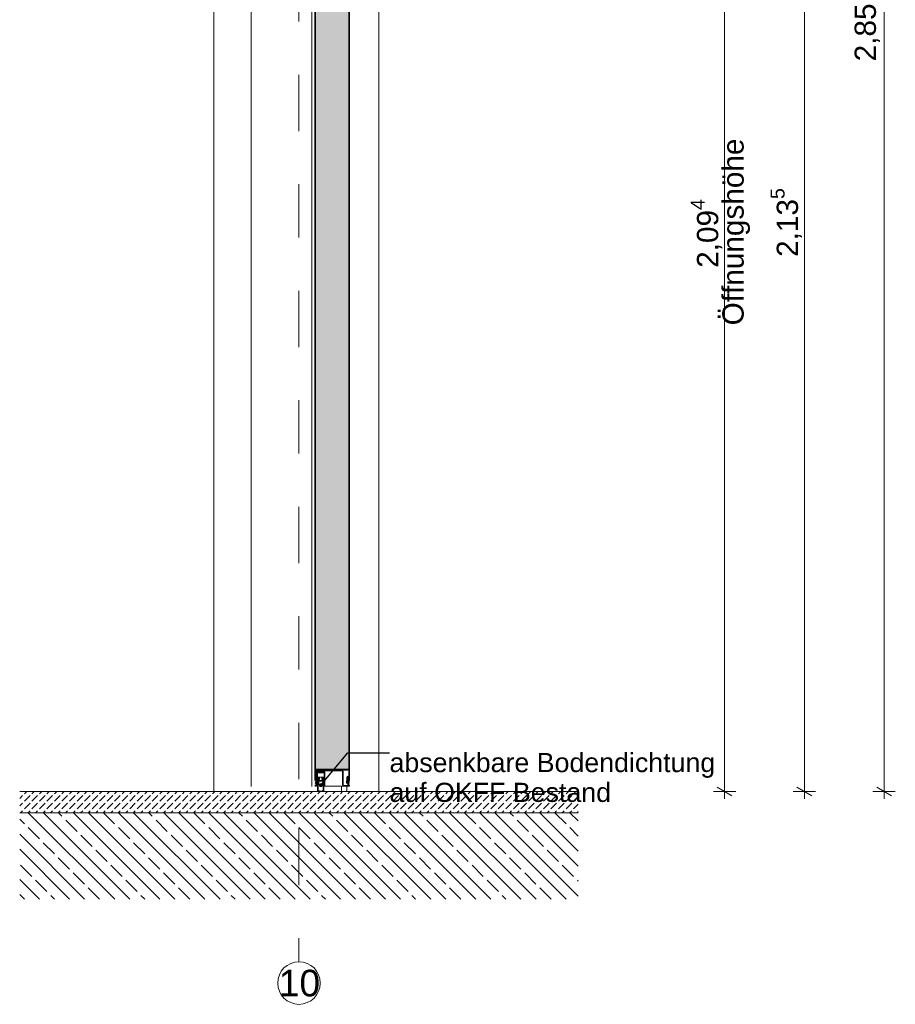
# Model space of a CAD drawing. Header units: metres. Extents: x -0.29 to 8.94, y -1.97 to 1.73.
# Tile 31 of 43: x 7.29 to 8.94, y -1.97 to -0.12. Entities that reach past the tile are written whole.
import ezdxf

# ---------------------------------------------------------------- set-up
doc = ezdxf.new("R2010")
doc.units = ezdxf.units.M
doc.header["$MEASUREMENT"] = 0
doc.linetypes.add('Strichlinie doppelt', pattern=[0.109361, 0.052917, -0.021167, 0.014111, -0.021167])
for name, color, linetype in [('152 - Bemaßung_ Beschriftung.Ausbau', 7, 'Continuous'), ('451 - Universal.Achsen Raster', 7, 'Continuous'), ('603 - Struktur.Bodenplatte_ Decke Roh', 7, 'Continuous'), ('605 - Struktur.Wand Innen', 7, 'Continuous'), ('606 - Struktur.Wand Innen Ausbau', 7, 'Continuous'), ('607 - Struktur.Stütze', 7, 'Continuous'), ('650 - Abdeckung.Fußboden Aufbau', 7, 'Continuous'), ('Neubau_301 - Elemente.Linie', 7, 'Continuous'), ('Neubau_302 - Elemente.Schraffur', 7, 'Continuous')]:
    doc.layers.add(name, color=color, linetype=linetype)
doc.styles.add('ERSTELLTER_STIL_1', font='txt')
doc.dimstyles.new('ERSTELLTER_STIL__4', dxfattribs={"dimtxt": 0.04, "dimasz": 0.02128, "dimexe": 0.18, "dimexo": 0.0625, "dimgap": 0, "dimtad": 1, "dimzin": 0, "dimdsep": 46, "dimtxsty": 'ERSTELLTER_STIL_1', "dimblk": 'ARROWHEAD_2', "dimblk1": 'ARROWHEAD_2', "dimblk2": 'ARROWHEAD_2', "dimcen": 0.09, "dimse1": 1, "dimse2": 1, "dimclrd": 7, "dimclre": 7, "dimclrt": 7, "dimazin": 0, "dimtfac": 1, "dimtdec": 4, "dimtmove": 0, "dimatfit": 3, "dimfxl": 1, "dimtolj": 1, "dimtzin": 0, "dimarcsym": 0})
doc.dimstyles.new('ERSTELLTER_STIL__8', dxfattribs={"dimtxt": 0.18, "dimasz": 0.014592, "dimexe": 0.18, "dimexo": 0.0625, "dimgap": 0, "dimtad": 0, "dimtih": 1, "dimtoh": 1, "dimdec": 4, "dimzin": 0, "dimdsep": 46, "dimcen": 0.09, "dimadec": 0, "dimazin": 0, "dimtfac": 1, "dimtdec": 4, "dimtmove": 0, "dimatfit": 3, "dimldrblk": 'ARROWHEAD_11', "dimfxl": 1, "dimtolj": 1, "dimtzin": 0, "dimarcsym": 0})
pattern_1 = [(45, (9.0550017, -0.2843404), (-0.00280633, 0.00280633), [])]
pattern_2 = [(45, (-25.110362, 1.650449), (-0.014142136, 0.014142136), [0.015, -0.005]), (45, (-25.110362, 1.66459), (-0.014142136, 0.014142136), [0.015, -0.005])]

# ---------------------------------------------------------------- blocks, each defined once
blk = doc.blocks.new('*D62', base_point=(-25.1104, 1.6504))
at = {"layer": '152 - Bemaßung_ Beschriftung.Ausbau', "color": 7, "linetype": 'Continuous', "lineweight": 5}
for p, q in [((8.6056, 0.5325), (8.6336, 0.5164)), ((8.6196, -1.5696), (8.6196, 0.5244)), ((8.6406, -1.5696), (8.5986, -1.5696)), ((8.6056, -1.5615), (8.6336, -1.5776)), ((8.6196, -1.5832), (8.6196, -1.5696))]:
    blk.add_line(p, q, dxfattribs=at)
at = {"layer": '152 - Bemaßung_ Beschriftung.Ausbau', "color": 7, "lineweight": 5, "char_height": 0.04, "attachment_point": 7, "rotation": 90, "style": 'ERSTELLTER_STIL_1'}
for s, insert in [('\\A1;{\\pql;\\fArial|b0|i0|c0|p38;Öffnungshöhe}', (8.6676, -0.6939)), ('\\A1;{\\pql;\\fArial|b0|i0|c0|p38;2,09\\fArial|b0|i0|c0|p38;\\A1{\\H.66x;\\S4^  ;}}', (8.6194, -0.5858))]:
    blk.add_mtext(s, dxfattribs=dict(at, insert=insert))
blk = doc.blocks.new('ARROWHEAD_2')
at = {"color": 0, "linetype": 'Continuous', "lineweight": 0}
for p, q in [((0, 0), (-1, 0)), ((-0.378, -0.655), (0.378, 0.655))]:
    blk.add_line(p, q, dxfattribs=at)
blk = doc.blocks.new('*D63', base_point=(-25.1104, 1.6504))
at = {"layer": '152 - Bemaßung_ Beschriftung.Ausbau', "color": 7, "linetype": 'Continuous', "lineweight": 5}
for p, q in [((8.6406, 0.5974), (8.5986, 0.5974)), ((8.6056, 0.6055), (8.6336, 0.5894)), ((8.6196, 0.5244), (8.6196, 0.5974)), ((8.6406, 0.5244), (8.5986, 0.5244)), ((8.6056, 0.5325), (8.6336, 0.5164)), ((8.6196, -1.5696), (8.6196, 0.5244))]:
    blk.add_line(p, q, dxfattribs=at)
at = {"layer": '152 - Bemaßung_ Beschriftung.Ausbau', "color": 7, "lineweight": 5, "insert": (8.6121, 0.5358), "char_height": 0.04, "attachment_point": 7, "rotation": 90, "style": 'ERSTELLTER_STIL_1'}
blk.add_mtext('\\A1;{\\pql;\\fArial|b0|i0|c0|p38;7\\fArial|b0|i0|c0|p38;\\A1{\\H.66x;\\S3^  ;}}', dxfattribs=at)
blk = doc.blocks.new('*D65', base_point=(-25.1104, 1.6504))
at = {"layer": '152 - Bemaßung_ Beschriftung.Ausbau', "color": 7, "linetype": 'Continuous', "lineweight": 5}
for p, q in [((8.7556, 0.5735), (8.7836, 0.5574)), ((8.7906, 0.5654), (8.7486, 0.5654)), ((8.7696, -1.5696), (8.7696, 0.5654)), ((8.7906, -1.5696), (8.7486, -1.5696)), ((8.7556, -1.5615), (8.7836, -1.5776)), ((8.7696, -1.5832), (8.7696, -1.5696))]:
    blk.add_line(p, q, dxfattribs=at)
at = {"layer": '152 - Bemaßung_ Beschriftung.Ausbau', "color": 7, "lineweight": 5, "insert": (8.7694, -0.5653), "char_height": 0.04, "attachment_point": 7, "rotation": 90, "style": 'ERSTELLTER_STIL_1'}
blk.add_mtext('\\A1;{\\pql;\\fArial|b0|i0|c0|p38;2,13\\fArial|b0|i0|c0|p38;\\A1{\\H.66x;\\S5^  ;}}', dxfattribs=at)
blk = doc.blocks.new('*D68', base_point=(-25.1104, 1.6504))
at = {"layer": '152 - Bemaßung_ Beschriftung.Ausbau', "color": 7, "linetype": 'Continuous', "lineweight": 5}
for p, q in [((8.9406, 1.2804), (8.8986, 1.2804)), ((8.9336, 1.2724), (8.9056, 1.2885)), ((8.9196, 1.2804), (8.9196, 1.2941)), ((8.9196, -1.5696), (8.9196, 1.2804)), ((8.9406, -1.5696), (8.8986, -1.5696)), ((8.9056, -1.5615), (8.9336, -1.5776)), ((8.9196, -1.5832), (8.9196, -1.5696))]:
    blk.add_line(p, q, dxfattribs=at)
at = {"layer": '152 - Bemaßung_ Beschriftung.Ausbau', "color": 7, "lineweight": 5, "insert": (8.9116, -0.1978), "char_height": 0.04, "attachment_point": 7, "rotation": 90, "style": 'ERSTELLTER_STIL_1'}
blk.add_mtext('\\A1;{\\pql;\\fArial|b0|i0|c0|p38;2,85}', dxfattribs=at)
blk = doc.blocks.new('ARROWHEAD_11')
at = {"color": 0, "linetype": 'Continuous', "lineweight": 0}
blk.add_line((0, 0), (-1, 0), dxfattribs=at)
at = {"color": 0, "linetype": 'Continuous', "lineweight": 0, "const_width": 0.25, "flags": 128}
blk.add_lwpolyline([(-0.125, 0, 1), (0.125, 0, 1)], format="xyb", close=True, dxfattribs=at)

msp = doc.modelspace()

# ---------------------------------------------------------------- hatches: boundary and pattern name
at = {"layer": '603 - Struktur.Bodenplatte_ Decke Roh', "linetype": 'Continuous', "lineweight": 5}
h = msp.add_hatch(dxfattribs=at)
h.set_pattern_fill('Beton__WU_0003', style=0, pattern_type=2)
h.set_pattern_definition([(135, (-25.11036, 1.65045), (0.04242641, 0.04242641), []), (135, (-25.124504, 1.636306), (0.04242641, 0.04242641), []), (135, (-25.138646, 1.622164), (0.04242641, 0.04242641), [0.03, -0.01])])
h.paths.add_polyline_path([(7.2946, -1.772), (8.3446, -1.772), (8.3446, -1.6096), (7.2946, -1.6096)])
at = {"layer": '606 - Struktur.Wand Innen Ausbau', "linetype": 'Continuous', "lineweight": 5}
h = msp.add_hatch(dxfattribs=at)
h.set_pattern_fill('Gips_0003', style=0, pattern_type=2)
h.set_pattern_definition([(45, (-25.110362, 1.650449), (-0.0070710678, 0.0070710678), [0, -0.01])])
h.paths.add_polyline_path([(7.8511, -1.5276), (7.9136, -1.5276), (7.9136, 0.5394), (7.8511, 0.5394)])
at = {"layer": '650 - Abdeckung.Fußboden Aufbau', "linetype": 'Continuous', "lineweight": 5}
h = msp.add_hatch(dxfattribs=at)
h.set_pattern_fill('Beton__unbewehrt_0003', style=0, pattern_type=2)
h.set_pattern_definition(pattern_2)
h.paths.add_polyline_path([(7.8196, -1.5696), (7.2946, -1.5696), (7.2946, -1.6096), (7.8196, -1.6096)])
h = msp.add_hatch(dxfattribs=at)
h.set_pattern_fill('Beton__unbewehrt_0003', style=0, pattern_type=2)
h.set_pattern_definition(pattern_2)
h.paths.add_polyline_path([(7.8196, -1.6096), (8.3446, -1.6096), (8.3446, -1.5696), (7.8196, -1.5696)])
at = {"layer": 'Neubau_302 - Elemente.Schraffur', "linetype": 'Continuous', "lineweight": 5}
h = msp.add_hatch(dxfattribs=at)
h.set_pattern_fill('ANSI31_0003', style=0, pattern_type=2)
h.set_pattern_definition([(45, (9.102241, -0.3356793), (-0.001683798, 0.001683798), [])])
h.paths.add_polyline_path([(7.8662, -1.5325, -0.256535), (7.8659, -1.5329), (7.8651, -1.5333, 0.740321), (7.8652, -1.5337), (7.8682, -1.5335), (7.8682, -1.5333, 0.41421), (7.8654, -1.5305), (7.8558, -1.5305, 0.414227), (7.853, -1.5333), (7.853, -1.5335), (7.856, -1.5337, 1.259177), (7.8559, -1.5333, -0.729503), (7.8555, -1.532), (7.8571, -1.5315, -0.414227), (7.8576, -1.532), (7.8576, -1.5325), (7.8601, -1.5325), (7.8606, -1.532), (7.8611, -1.5325), (7.8634, -1.5325, 0.494315), (7.8636, -1.5322, -0.550041), (7.8641, -1.5315), (7.8658, -1.5315, -1.347423)])
h = msp.add_hatch(dxfattribs=at)
h.set_pattern_fill('ANSI31_0003', style=0, pattern_type=2)
h.set_pattern_definition([(135, (9.102241, -0.3356793), (0.001683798, 0.001683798), [])])
h.paths.add_polyline_path([(7.8682, -1.5339, 0.414214), (7.868, -1.5337), (7.8651, -1.5337, -0.6218), (7.8649, -1.5334), (7.8661, -1.532, 0.682218), (7.8659, -1.5316), (7.8646, -1.5319, 0.365371), (7.8638, -1.5328), (7.8638, -1.5335, -0.414214), (7.8636, -1.5337), (7.8576, -1.5337, -0.414214), (7.8574, -1.5335), (7.8574, -1.5328, 0.365371), (7.8566, -1.5319), (7.8553, -1.5316, 0.682218), (7.8551, -1.532), (7.8563, -1.5334, -0.6218), (7.8561, -1.5337), (7.8532, -1.5337, 0.414214), (7.853, -1.5339), (7.853, -1.5593, 0.414214), (7.8532, -1.5595), (7.8542, -1.5595, 0.414214), (7.8544, -1.5593), (7.8544, -1.5577, 0.305615), (7.8543, -1.5575, -0.305615), (7.8542, -1.5574), (7.8542, -1.5437), (7.8552, -1.5437), (7.8562, -1.5431, 0.767327), (7.8561, -1.5427), (7.8543, -1.5427), (7.8543, -1.5347), (7.8669, -1.5347), (7.8669, -1.5427), (7.865, -1.5427, 0.767327), (7.8649, -1.5431), (7.866, -1.5437), (7.867, -1.5437), (7.867, -1.5574, -0.305615), (7.8669, -1.5575, 0.305615), (7.8667, -1.5577), (7.8667, -1.5593, 0.414214), (7.8669, -1.5595), (7.868, -1.5595, 0.414214), (7.8682, -1.5593)])
h = msp.add_hatch(dxfattribs=at)
h.set_pattern_fill('ANSI31_0003', style=0, pattern_type=2)
h.set_pattern_definition([(45, (9.10495055, -0.1842079), (-0.000561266, 0.000561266), [])])
h.paths.add_polyline_path([(7.8546, -1.5472), (7.8546, -1.5678, 0.304693), (7.855, -1.5684, 0.196351), (7.8662, -1.5684, 0.304693), (7.8666, -1.5678), (7.8666, -1.5472, -1), (7.8666, -1.5461), (7.8666, -1.5437), (7.866, -1.5437), (7.8657, -1.5435), (7.8657, -1.5443, -0.445949), (7.8654, -1.5445), (7.8653, -1.5443, 0.102628), (7.8652, -1.5442, 0.072272), (7.8649, -1.5442, 0.219854), (7.8649, -1.5443), (7.8639, -1.545, 0.158069), (7.8638, -1.5451, 0.047462), (7.8638, -1.5453, 0.158069), (7.8639, -1.5454), (7.8649, -1.546, 0.894651), (7.8653, -1.546), (7.8654, -1.5458, -0.445807), (7.8657, -1.546), (7.8657, -1.5475), (7.8654, -1.5477), (7.8654, -1.5483, -1.072097), (7.8654, -1.5495), (7.8654, -1.5678, -0.320597), (7.8652, -1.5681, -0.16642), (7.856, -1.5681, -0.320597), (7.8558, -1.5678), (7.8558, -1.5495, -1.072097), (7.8558, -1.5483), (7.8558, -1.5477), (7.8555, -1.5475), (7.8555, -1.546, -0.445949), (7.8557, -1.5458), (7.8559, -1.546, 0.894651), (7.8563, -1.546), (7.8573, -1.5454, 0.130011), (7.8574, -1.5453, 0.056663), (7.8574, -1.5451, 0.130011), (7.8573, -1.545), (7.8563, -1.5443, 0.221484), (7.8562, -1.5442, 0.071103), (7.856, -1.5442, 0.109693), (7.8559, -1.5443), (7.8557, -1.5445, -0.445807), (7.8555, -1.5443), (7.8555, -1.5435), (7.8552, -1.5437), (7.8546, -1.5437), (7.8546, -1.5461, -1)])
h = msp.add_hatch(dxfattribs=at)
h.set_pattern_fill('ANSI31_0003', style=0, pattern_type=2)
h.set_pattern_definition(pattern_1)
h.paths.add_polyline_path([(7.8556, -1.5471, -0.040627), (7.8553, -1.5469, 2.567669), (7.856, -1.5462, -0.102601), (7.8556, -1.546)])
h = msp.add_hatch(dxfattribs=at)
h.set_pattern_fill('ANSI31_0003', style=0, pattern_type=2)
h.set_pattern_definition(pattern_1)
h.paths.add_polyline_path([(7.8556, -1.5444, -0.157939), (7.8556, -1.5443), (7.8556, -1.5445, -0.011644)])

# ---------------------------------------------------------------- linework, layer by layer
at = {"layer": '451 - Universal.Achsen Raster', "color": 160, "linetype": 'Strichlinie doppelt', "lineweight": 9, "ltscale": 2, "true_color": 0x3232ff}
for p, q in [((7.8196, 1.4004), (7.8196, -1.6396)), ((7.8196, -1.6396), (7.8196, -1.8896))]:
    msp.add_line(p, q, dxfattribs=at)
at = {"layer": '451 - Universal.Achsen Raster', "color": 160, "linetype": 'Continuous', "lineweight": 9, "true_color": 0x3232ff}
msp.add_circle((7.8196, -1.9296), 0.04, dxfattribs=at)
at = {"layer": '451 - Universal.Achsen Raster', "color": 160, "linetype": 'Strichlinie doppelt', "lineweight": 9, "ltscale": 2, "true_color": 0x3232ff}
msp.add_point((7.8196, -1.6396), dxfattribs=at)
msp.add_point((7.8196, -1.6396), dxfattribs=at)
at = {"layer": '603 - Struktur.Bodenplatte_ Decke Roh', "color": 7, "linetype": 'Continuous', "lineweight": 13}
for p, q in [((7.8196, -1.6096), (7.2946, -1.6096)), ((8.3446, -1.6096), (7.8196, -1.6096))]:
    msp.add_line(p, q, dxfattribs=at)
at = {"layer": '605 - Struktur.Wand Innen', "color": 7, "linetype": 'Continuous', "lineweight": 13}
msp.add_line((7.9696, -1.5696), (7.9696, 0.5704), dxfattribs=at)
at = {"layer": '607 - Struktur.Stütze', "color": 7, "linetype": 'Continuous', "lineweight": 13}
msp.add_line((7.6596, -1.5696), (7.6596, 0.5704), dxfattribs=at)
at = {"layer": '650 - Abdeckung.Fußboden Aufbau', "color": 7, "linetype": 'Continuous', "lineweight": 9}
for p, q in [((7.8196, -1.5696), (7.2946, -1.5696)), ((8.3446, -1.5696), (7.8196, -1.5696))]:
    msp.add_line(p, q, dxfattribs=at)
at = {"layer": 'Neubau_301 - Elemente.Linie', "color": 1, "linetype": 'Continuous', "lineweight": 5}
for p, q in [((7.7296, 0.5264), (7.7296, -1.5606)), ((7.8496, -1.5274), (7.8497, -1.5274)), ((7.8496, -1.5294), (7.8497, -1.5294)), ((7.8496, -1.5313), (7.8497, -1.5313)), ((7.8496, -1.5333), (7.8497, -1.5333)), ((7.8496, -1.5352), (7.8497, -1.5352)), ((7.8506, -1.5316), (7.8507, -1.5316)), ((7.8516, -1.5296), (7.8517, -1.5296)), ((7.8516, -1.5316), (7.8517, -1.5316)), ((7.8516, -1.5316), (7.8517, -1.5316)), ((7.8519, -1.5297), (7.852, -1.5297)), ((7.8526, -1.5296), (7.8527, -1.5296)), ((7.8526, -1.5296), (7.8527, -1.5296)), ((7.8526, -1.5296), (7.8527, -1.5296)), ((7.8526, -1.5306), (7.8527, -1.5306)), ((7.8526, -1.5306), (7.8527, -1.5306)), ((7.8537, -1.5296), (7.8538, -1.5296)), ((7.8545, -1.5346), (7.8545, -1.5346)), ((7.8557, -1.5296), (7.8557, -1.5296)), ((7.8576, -1.5296), (7.8577, -1.5296)), ((7.8596, -1.5296), (7.8596, -1.5296)), ((7.8615, -1.5296), (7.8616, -1.5296)), ((7.8635, -1.5296), (7.8635, -1.5296)), ((7.8654, -1.5296), (7.8655, -1.5296)), ((7.8674, -1.5296), (7.8674, -1.5296)), ((7.8693, -1.5296), (7.8694, -1.5296)), ((7.8713, -1.5296), (7.8713, -1.5296)), ((7.8732, -1.5296), (7.8733, -1.5296)), ((7.8752, -1.5296), (7.8752, -1.5296)), ((7.8771, -1.5296), (7.8772, -1.5296)), ((7.8791, -1.5296), (7.8791, -1.5296)), ((7.881, -1.5296), (7.8811, -1.5296)), ((7.883, -1.5296), (7.883, -1.5296)), ((7.8849, -1.5296), (7.885, -1.5296)), ((7.8869, -1.5296), (7.8869, -1.5296)), ((7.8888, -1.5296), (7.8889, -1.5296)), ((7.8908, -1.5296), (7.8908, -1.5296)), ((7.8927, -1.5296), (7.8928, -1.5296)), ((7.8947, -1.5296), (7.8947, -1.5296)), ((7.8966, -1.5296), (7.8967, -1.5296)), ((7.8986, -1.5296), (7.8986, -1.5296)), ((7.9005, -1.5296), (7.9006, -1.5296)), ((7.9006, -1.5296), (7.9007, -1.5296)), ((7.9006, -1.5296), (7.9007, -1.5296)), ((7.9006, -1.5306), (7.9007, -1.5306)), ((7.9006, -1.5306), (7.9007, -1.5306)), ((7.9016, -1.5316), (7.9017, -1.5316)), ((7.9016, -1.5316), (7.9017, -1.5316)), ((7.9016, -1.5326), (7.9017, -1.5326)), ((7.9016, -1.5346), (7.9017, -1.5346)), ((7.9026, -1.5316), (7.9027, -1.5316)), ((7.9026, -1.5316), (7.9027, -1.5316)), ((7.9116, -1.5296), (7.9117, -1.5296)), ((7.9116, -1.5296), (7.9117, -1.5296)), ((7.9136, -1.5276), (7.9137, -1.5276)), ((7.9146, -1.5241), (7.9147, -1.5241)), ((7.9146, -1.5255), (7.9147, -1.5255)), ((7.9146, -1.527), (7.9147, -1.527)), ((7.9146, -1.5284), (7.9147, -1.5284)), ((7.9146, -1.5298), (7.9147, -1.5298)), ((7.9146, -1.5312), (7.9147, -1.5312)), ((7.9146, -1.5326), (7.9147, -1.5326)), ((7.9146, -1.534), (7.9147, -1.534)), ((7.9146, -1.5354), (7.9147, -1.5354)), ((7.8496, -1.5372), (7.8497, -1.5372)), ((7.8496, -1.5391), (7.8497, -1.5391)), ((7.8496, -1.5489), (7.8497, -1.5489)), ((7.8496, -1.5508), (7.8497, -1.5508)), ((7.8496, -1.5528), (7.8497, -1.5528)), ((7.8506, -1.5516), (7.8507, -1.5516)), ((7.8506, -1.5516), (7.8507, -1.5516)), ((7.8506, -1.5518), (7.8507, -1.5518)), ((7.8507, -1.5539), (7.8508, -1.5539)), ((7.8516, -1.5516), (7.8517, -1.5516)), ((7.8516, -1.5516), (7.8517, -1.5516)), ((7.8669, -1.5425), (7.8543, -1.5425)), ((7.8545, -1.5369), (7.8545, -1.5369)), ((7.8546, -1.5479), (7.8547, -1.5479)), ((7.8546, -1.5479), (7.8547, -1.5479)), ((7.8555, -1.5435), (7.8555, -1.5435)), ((7.9016, -1.5365), (7.9017, -1.5365)), ((7.9016, -1.5385), (7.9017, -1.5385)), ((7.9016, -1.5404), (7.9017, -1.5404)), ((7.9016, -1.5424), (7.9017, -1.5424)), ((7.9016, -1.5443), (7.9017, -1.5443)), ((7.9016, -1.5463), (7.9017, -1.5463)), ((7.9016, -1.5482), (7.9017, -1.5482)), ((7.9016, -1.5502), (7.9017, -1.5502)), ((7.9016, -1.5521), (7.9017, -1.5521)), ((7.9096, -1.5431), (7.9097, -1.5431)), ((7.9102, -1.5511), (7.9103, -1.5511)), ((7.9102, -1.5526), (7.9102, -1.5526)), ((7.9103, -1.5496), (7.9104, -1.5496)), ((7.9104, -1.5481), (7.9104, -1.5481)), ((7.9105, -1.5451), (7.9106, -1.5451)), ((7.9105, -1.5466), (7.9105, -1.5466)), ((7.9106, -1.5432), (7.9107, -1.5432)), ((7.9106, -1.5437), (7.9107, -1.5437)), ((7.9116, -1.5446), (7.9117, -1.5446)), ((7.9116, -1.5446), (7.9117, -1.5446)), ((7.9116, -1.5446), (7.9117, -1.5446)), ((7.9116, -1.5465), (7.9117, -1.5465)), ((7.9116, -1.5485), (7.9117, -1.5485)), ((7.9116, -1.5504), (7.9117, -1.5504)), ((7.9116, -1.5524), (7.9117, -1.5524)), ((7.9117, -1.5412), (7.9117, -1.5412)), ((7.9126, -1.5432), (7.9127, -1.5432)), ((7.9126, -1.5432), (7.9127, -1.5432)), ((7.9126, -1.5432), (7.9127, -1.5432)), ((7.9126, -1.552), (7.9127, -1.552)), ((7.9127, -1.5415), (7.9128, -1.5415)), ((7.9134, -1.5423), (7.9135, -1.5423)), ((7.9136, -1.5432), (7.9137, -1.5432)), ((7.9136, -1.5432), (7.9137, -1.5432)), ((7.9136, -1.552), (7.9137, -1.552)), ((7.9136, -1.5533), (7.9137, -1.5533)), ((7.9146, -1.5368), (7.9147, -1.5368)), ((7.9146, -1.5382), (7.9147, -1.5382)), ((7.9146, -1.5396), (7.9147, -1.5396)), ((7.9146, -1.541), (7.9147, -1.541)), ((7.9146, -1.5424), (7.9147, -1.5424)), ((7.9146, -1.5439), (7.9147, -1.5439)), ((7.9146, -1.5453), (7.9147, -1.5453)), ((7.9146, -1.5467), (7.9147, -1.5467)), ((7.9146, -1.5481), (7.9147, -1.5481)), ((7.9146, -1.5495), (7.9147, -1.5495)), ((7.9146, -1.5509), (7.9147, -1.5509)), ((7.9146, -1.5523), (7.9147, -1.5523)), ((7.9146, -1.5537), (7.9147, -1.5537)), ((7.8446, -1.5696), (7.8446, -1.5696)), ((7.8496, -1.5547), (7.8497, -1.5547)), ((7.8496, -1.5567), (7.8497, -1.5567)), ((7.8496, -1.5582), (7.8497, -1.5582)), ((7.8496, -1.5582), (7.8497, -1.5582)), ((7.8497, -1.5587), (7.8498, -1.5587)), ((7.8506, -1.5582), (7.8507, -1.5582)), ((7.8506, -1.5582), (7.8507, -1.5582)), ((7.8511, -1.5568), (7.8512, -1.5568)), ((7.8513, -1.5583), (7.8514, -1.5583)), ((7.8521, -1.5566), (7.8521, -1.5566)), ((7.8541, -1.5696), (7.8542, -1.5696)), ((7.8545, -1.5696), (7.8545, -1.5696)), ((7.8545, -1.5696), (7.8545, -1.5696)), ((7.9096, -1.5696), (7.8996, -1.5696)), ((7.9016, -1.5541), (7.9017, -1.5541)), ((7.9016, -1.556), (7.9017, -1.556)), ((7.9016, -1.5576), (7.9017, -1.5576)), ((7.9016, -1.5576), (7.9017, -1.5576)), ((7.9016, -1.5576), (7.9017, -1.5576)), ((7.9017, -1.558), (7.9018, -1.558)), ((7.9026, -1.5576), (7.9027, -1.5576)), ((7.9026, -1.5576), (7.9027, -1.5576)), ((7.9026, -1.5576), (7.9027, -1.5576)), ((7.9036, -1.5586), (7.9037, -1.5586)), ((7.9036, -1.5596), (7.9037, -1.5596)), ((7.9042, -1.5586), (7.9042, -1.5586)), ((7.9061, -1.5586), (7.9062, -1.5586)), ((7.9081, -1.5586), (7.9081, -1.5586)), ((7.9091, -1.5541), (7.9091, -1.5541)), ((7.9091, -1.5541), (7.9091, -1.5541)), ((7.9096, -1.5596), (7.9097, -1.5596)), ((7.91, -1.5586), (7.9101, -1.5586)), ((7.9101, -1.5541), (7.9101, -1.5541)), ((7.9101, -1.5541), (7.9101, -1.5541)), ((7.9106, -1.5586), (7.9107, -1.5586)), ((7.9106, -1.5586), (7.9107, -1.5586)), ((7.9106, -1.5586), (7.9107, -1.5586)), ((7.9106, -1.5596), (7.9107, -1.5596)), ((7.9106, -1.5596), (7.9107, -1.5596)), ((7.9115, -1.5581), (7.9115, -1.5581)), ((7.9116, -1.5543), (7.9117, -1.5543)), ((7.9116, -1.5563), (7.9117, -1.5563)), ((7.9116, -1.5576), (7.9117, -1.5576)), ((7.912, -1.558), (7.912, -1.558)), ((7.912, -1.558), (7.912, -1.558)), ((7.9123, -1.5562), (7.9123, -1.5562)), ((7.9123, -1.5562), (7.9123, -1.5562)), ((7.9123, -1.5562), (7.9123, -1.5562)), ((7.9126, -1.5576), (7.9127, -1.5576)), ((7.9129, -1.5582), (7.913, -1.5582)), ((7.913, -1.5582), (7.913, -1.5582)), ((7.913, -1.5582), (7.913, -1.5582)), ((7.9132, -1.5565), (7.9133, -1.5565)), ((7.9133, -1.5564), (7.9133, -1.5564)), ((7.9133, -1.5564), (7.9133, -1.5564)), ((7.9133, -1.5564), (7.9133, -1.5564)), ((7.9135, -1.5549), (7.9135, -1.5549)), ((7.9136, -1.5582), (7.9137, -1.5582)), ((7.9136, -1.5595), (7.9137, -1.5595)), ((7.9146, -1.5551), (7.9147, -1.5551)), ((7.9146, -1.5565), (7.9147, -1.5565)), ((7.9146, -1.5579), (7.9147, -1.5579)), ((7.9146, -1.5582), (7.9147, -1.5582)), ((7.9146, -1.5596), (7.9147, -1.5596)), ((7.9146, -1.5596), (7.9147, -1.5596)), ((7.9146, -1.5596), (7.9147, -1.5596))]:
    msp.add_line(p, q, dxfattribs=at)
for points in [[(7.8436, -1.5606), (7.8436, 0.455)], [(7.8496, 0.455), (7.8496, -1.5492)], [(7.8506, 0.455), (7.8506, -1.5492)], [(7.9136, 0.455), (7.9136, -1.5492)], [(7.9146, 0.455), (7.9146, -1.5506)], [(7.9136, -1.5276), (7.8506, -1.5276)], [(7.8516, -1.5296), (7.8516, -1.5276)], [(7.8526, -1.5296), (7.8516, -1.5296)], [(7.8516, -1.5316), (7.8516, -1.5516)], [(7.9006, -1.5296), (7.8526, -1.5296)], [(7.9006, -1.5306), (7.8526, -1.5306)], [(7.9116, -1.5296), (7.9006, -1.5296)], [(7.9016, -1.5576), (7.9016, -1.5316)], [(7.9026, -1.5576), (7.9026, -1.5316)], [(7.9116, -1.5296), (7.9116, -1.5276)], [(7.8545, -1.5369), (7.8546, -1.5369)], [(7.8546, -1.5479), (7.8546, -1.5369)], [(7.9091, -1.5541), (7.9096, -1.5431)], [(7.9101, -1.5541), (7.9106, -1.5432)], [(7.9116, -1.5446), (7.9126, -1.5446)], [(7.9116, -1.5446), (7.9116, -1.5576)], [(7.9126, -1.5432), (7.9126, -1.5576)], [(7.8511, -1.5568), (7.8513, -1.5582)], [(7.8521, -1.5566), (7.8523, -1.558)], [(7.9146, -1.5596), (7.868, -1.5595)], [(7.8996, -1.5596), (7.8996, -1.5696)], [(7.9106, -1.5586), (7.9036, -1.5586)], [(7.9091, -1.5541), (7.9101, -1.5541)], [(7.9096, -1.5596), (7.9096, -1.5696)], [(7.9101, -1.5541), (7.91, -1.5541)], [(7.9123, -1.5562), (7.912, -1.558)], [(7.9133, -1.5564), (7.913, -1.5582)]]:
    msp.add_lwpolyline(points, dxfattribs=at)
at = {"layer": 'Neubau_301 - Elemente.Linie', "color": 1, "linetype": 'Continuous', "lineweight": 5, "flags": 128}
for points in [[(7.8606, -1.532), (7.8601, -1.5325), (7.8578, -1.5325, -0.394159), (7.8576, -1.5323), (7.8576, -1.532, 0.414227), (7.8571, -1.5315), (7.8554, -1.5315, 0.41626), (7.855, -1.5319), (7.855, -1.5325, 0.258066), (7.8553, -1.5329), (7.8561, -1.5333, -0.753962), (7.8559, -1.5337), (7.853, -1.5335), (7.853, -1.5333, -0.414227), (7.8558, -1.5305), (7.8654, -1.5305, -0.41421), (7.8682, -1.5333), (7.8682, -1.5335), (7.8652, -1.5337, -0.740321), (7.8651, -1.5333), (7.8659, -1.5329, 0.256535), (7.8662, -1.5325), (7.8662, -1.5319, 0.41626), (7.8658, -1.5315), (7.8641, -1.5315, 0.414227), (7.8636, -1.532), (7.8636, -1.5323, -0.397816), (7.8634, -1.5325), (7.8611, -1.5325)], [(7.8532, -1.5595, -0.414214), (7.853, -1.5593), (7.853, -1.5339, -0.414214), (7.8532, -1.5337), (7.8561, -1.5337, 0.6218), (7.8563, -1.5334), (7.8551, -1.532, -0.682218), (7.8553, -1.5316), (7.8566, -1.5319, -0.365371), (7.8574, -1.5328), (7.8574, -1.5335, 0.414214), (7.8576, -1.5337), (7.8636, -1.5337, 0.414214), (7.8638, -1.5335), (7.8638, -1.5328, -0.365371), (7.8646, -1.5319), (7.8659, -1.5316, -0.682218), (7.8661, -1.532), (7.8649, -1.5334, 0.6218), (7.8651, -1.5337), (7.868, -1.5337, -0.414214), (7.8682, -1.5339), (7.8682, -1.5593, -0.414214), (7.868, -1.5595), (7.8669, -1.5595, -0.414214), (7.8667, -1.5593), (7.8667, -1.5577, -0.305615), (7.8669, -1.5575, 0.305615), (7.867, -1.5574), (7.867, -1.5437), (7.866, -1.5437), (7.8649, -1.5431, -0.767327), (7.865, -1.5427), (7.8669, -1.5427), (7.8669, -1.5347), (7.8543, -1.5347), (7.8543, -1.5427), (7.8561, -1.5427, -0.767327), (7.8562, -1.5431), (7.8552, -1.5437), (7.8542, -1.5437), (7.8542, -1.5574, 0.305615), (7.8543, -1.5575, -0.305615), (7.8544, -1.5577), (7.8544, -1.5593, -0.414214), (7.8542, -1.5595)], [(7.8654, -1.5445), (7.8653, -1.5443, 0.894651), (7.8649, -1.5443), (7.8639, -1.545, 0.634456), (7.8639, -1.5454), (7.8649, -1.546, 0.894651), (7.8653, -1.546), (7.8654, -1.5458, -0.445807), (7.8657, -1.546), (7.8657, -1.5475), (7.8654, -1.5477), (7.8654, -1.5483), (7.8654, -1.5483, -1.072097), (7.8654, -1.5495), (7.8654, -1.5678, -0.320597), (7.8652, -1.5681, -0.16642), (7.856, -1.5681, -0.320597), (7.8558, -1.5678), (7.8558, -1.5495, -1.072097), (7.8558, -1.5483), (7.8558, -1.5477), (7.8555, -1.5475), (7.8555, -1.546, -0.445949), (7.8557, -1.5458), (7.8559, -1.546, 0.894651), (7.8563, -1.546), (7.8573, -1.5454, 0.634305), (7.8573, -1.545), (7.8563, -1.5443, 0.894651), (7.8559, -1.5443), (7.8557, -1.5445, -0.445807), (7.8555, -1.5443), (7.8555, -1.5435), (7.8546, -1.5435), (7.8546, -1.5461, -1), (7.8546, -1.5472), (7.8546, -1.5678, 0.304693), (7.855, -1.5684, 0.196351), (7.8662, -1.5684, 0.304693), (7.8666, -1.5678), (7.8666, -1.5472, -1), (7.8666, -1.5461), (7.8666, -1.5435), (7.8657, -1.5435), (7.8657, -1.5443, -0.445949)], [(7.8568, -1.5471), (7.8568, -1.549), (7.8643, -1.549), (7.8643, -1.5471), (7.8631, -1.5471, -0.414214), (7.8628, -1.5468), (7.8628, -1.5438, -0.414214), (7.8633, -1.5432), (7.8639, -1.5432, 1), (7.8642, -1.5432), (7.8648, -1.5432), (7.8656, -1.5437), (7.8656, -1.5443, -0.157939), (7.8655, -1.5444, 2.198951), (7.8655, -1.546, -0.157939), (7.8656, -1.5461), (7.8656, -1.5471, -0.028605), (7.8654, -1.5471), (7.8654, -1.5562, -1), (7.8643, -1.5562), (7.8643, -1.55), (7.8568, -1.55), (7.8568, -1.5562, -1), (7.8558, -1.5562), (7.8558, -1.5471, -0.028605), (7.8556, -1.5471), (7.8556, -1.5461, -0.157939), (7.8556, -1.546, 2.198951), (7.8556, -1.5444, -0.157939), (7.8556, -1.5443), (7.8556, -1.5437), (7.8564, -1.5432), (7.8569, -1.5432, 1), (7.8573, -1.5432), (7.8579, -1.5432, -0.414214), (7.8584, -1.5438), (7.8584, -1.5468, -0.414214), (7.8581, -1.5471)]]:
    msp.add_lwpolyline(points, format="xyb", close=True, dxfattribs=at)
at = {"layer": 'Neubau_301 - Elemente.Linie', "color": 1, "linetype": 'Continuous', "lineweight": 5}
for centre, radius, start, end in [((7.8526, -1.5316), 0.002, 90, 180), ((7.8526, -1.5316), 0.001, 90, 180), ((7.9006, -1.5316), 0.002, 0, 90), ((7.9006, -1.5316), 0.001, 0, 90), ((7.8806, -1.5516), 0.03, 180, 190), ((7.8806, -1.5516), 0.029, 180, 190), ((7.9116, -1.5432), 0.002, 0, 177), ((7.9116, -1.5432), 0.001, 0, 177), ((7.8886, -1.552), 0.024, 350.0473, 0.0473), ((7.8886, -1.552), 0.025, 350.0385, 0.0385), ((7.851, -1.5582), 0.00135, 180, 10), ((7.851, -1.5582), 0.00035, 180, 10), ((7.9036, -1.5576), 0.002, 180, 270), ((7.9036, -1.5576), 0.001, 180, 270), ((7.9106, -1.5576), 0.002, 270, 0), ((7.9106, -1.5576), 0.001, 270, 0), ((7.9133, -1.5582), 0.00132, 170.3625, 0.3625), ((7.9133, -1.5582), 0.000325, 171.2538, 1.2538)]:
    msp.add_arc(centre, radius, start, end, dxfattribs=at)

# ---------------------------------------------------------------- texts
at = {"layer": '152 - Bemaßung_ Beschriftung.Ausbau', "color": 7, "linetype": 'Continuous', "lineweight": 9, "insert": (7.9898, -1.4973), "char_height": 0.036, "attachment_point": 1, "line_spacing_factor": 0.933036, "style": 'ERSTELLTER_STIL_1'}
msp.add_mtext('\\A1;{\\pql;\\fArial|b0|i0|c0|p38;absenkbare Bodendichtung\\P\\pql;\\fArial|b0|i0|c0|p38;auf OKFF Bestand}', dxfattribs=at)
at = {"layer": '451 - Universal.Achsen Raster', "color": 160, "lineweight": 9, "true_color": 0x3232ff, "insert": (7.7817, -1.9046), "char_height": 0.05, "attachment_point": 1, "style": 'ERSTELLTER_STIL_1'}
msp.add_mtext('\\A1;{\\pql;\\pt0;\\fArial|b0|i0|c0|p38;10}', dxfattribs=at)

# ---------------------------------------------------------------- dimensions: what is measured, and where the dimension line sits
at = {"layer": '152 - Bemaßung_ Beschriftung.Ausbau', "color": 7, "linetype": 'Continuous', "lineweight": 5}
for base, p1, p2, picture, middle in [((8.9196, 1.2804), (7.9696, -1.5696), (7.8946, 1.2804), '*D68', (8.8916, -0.1458)), ((8.6196, 0.5974), (7.7316, 0.5244), (7.8946, 0.5974), '*D63', (8.5916, 0.605)), ((8.7696269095, 0.5654485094), (7.9696269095, -1.5695514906), (7.8696269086, 0.5654485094), '*D65', (8.7416269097, -0.4593032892))]:
    dim = msp.add_linear_dim(base=base, p1=p1, p2=p2, angle=90, dimstyle='ERSTELLTER_STIL__4', dxfattribs=at)
    dim.commit()
    dim.dimension.update_dxf_attribs({"geometry": picture, "text_midpoint": middle, "dimtype": 160, "text_rotation": 90})
dim = msp.add_linear_dim(base=(8.6196, 0.5244), p1=(7.9696, -1.5696), p2=(7.7316, 0.5244), angle=90, text='<MeasuredValue>^MÖffnungshöhe', dimstyle='ERSTELLTER_STIL__4', dxfattribs=at)
dim.commit()
dim.dimension.update_dxf_attribs({"geometry": '*D62', "text_midpoint": (8.6476, -0.4644), "dimtype": 160, "text_rotation": 90})

# ---------------------------------------------------------------- leaders
at = {"layer": '152 - Bemaßung_ Beschriftung.Ausbau', "color": 7, "linetype": 'Continuous', "lineweight": 9, "annotation_type": 0, "has_hookline": 1, "hookline_direction": 0, "text_width": 0.6065}
msp.add_leader([(7.8606, -1.5579), (7.9112, -1.4973), (7.9898, -1.4973)], dimstyle='ERSTELLTER_STIL__8', dxfattribs=at)

doc.saveas('drawing.dxf')
